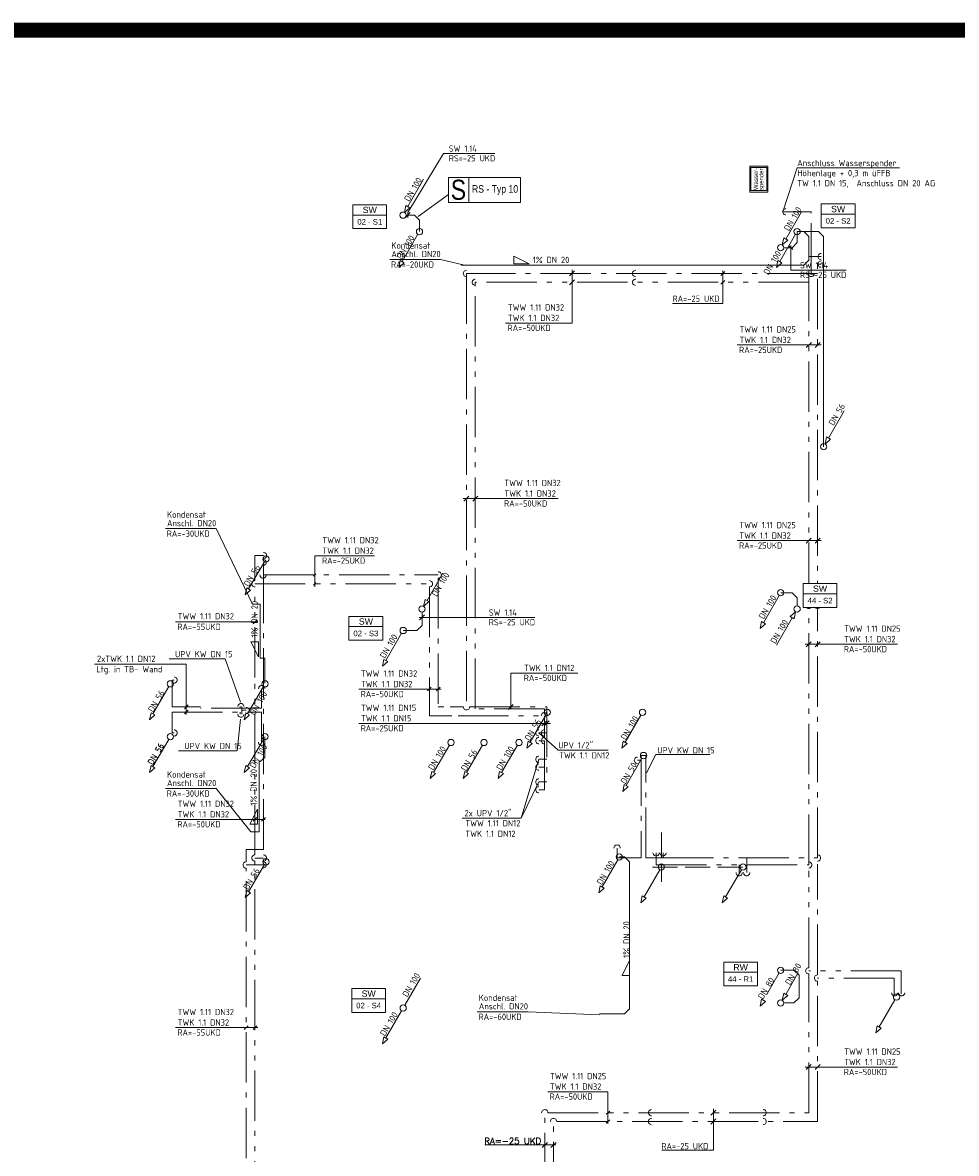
# Model space of a CAD drawing. Header units: metres. Extents: x -5 to 278, y -19 to 180.
# Tile 8 of 59: x 49 to 67, y 34 to 57. Entities that reach past the tile are written whole.
import ezdxf
from ezdxf.enums import TextEntityAlignment as Align

# ---------------------------------------------------------------- set-up
doc = ezdxf.new("R2010")
doc.units = ezdxf.units.M
doc.header["$LTSCALE"] = 0.1
for name, pattern in [('_PGMM_Ge_2Pkt', [16, 10, -2, 0, -2, 0, -2]), ('_PGMM_Ge_Ku', [6.5, 5, -1.5]), ('_PGMM_Ge_Pkt', [14, 10, -2, 0, -2])]:
    doc.linetypes.add(name, pattern=pattern)
doc.layers.get('0').update_dxf_attribs({"linetype": 'CONTINUOUS', "lineweight": 20})
for name, color, linetype, lineweight in [('A_TWW Bereiter_6', 4, 'CONTINUOUS', 20), ('S_Kaltwasser', 90, '_PGMM_Ge_Pkt', 20), ('S_Kondensat', 23, 'CONTINUOUS', 20), ('S_Kondensat TXT', 23, 'CONTINUOUS', 20), ('S_Regenwasser', 162, '_PGMM_Ge_Ku', 20), ('S_Regenwasser TXT', 162, 'CONTINUOUS', 20), ('S_Schmutzwasser', 34, 'CONTINUOUS', 20), ('S_Schmutzwasser TXT', 34, 'CONTINUOUS', 20), ('S_Stempel Schott', 125, 'CONTINUOUS', 20), ('S_TXT Strang RW', 140, 'CONTINUOUS', 20), ('S_TXT Strang SW', 30, 'CONTINUOUS', 20), ('S_TXT_W+K+Z', 125, 'CONTINUOUS', 20), ('S_Warmwasser', 10, '_PGMM_Ge_2Pkt', 20), ('S_Wasserspender', 210, 'CONTINUOUS', 20)]:
    doc.layers.add(name, color=color, linetype=linetype, lineweight=lineweight)
doc.styles.add('ACS_ISOCT', font='ISOCT')
doc.styles.add('Arial', font='arial.ttf')
doc.styles.add('ARIAL_NARROW', font='ARIALN.TTF')
doc.styles.add('Romans 2.0 mm', font='romans.shx', dxfattribs={"height": 2})
doc.styles.get("Standard").update_dxf_attribs({"font": 'isocp.shx', "height": 0.001})

# ---------------------------------------------------------------- blocks, each defined once
blk = doc.blocks.new('Wasserspender')
at = {"color": 0, "linetype": 'ByBlock'}
for points in [[(0, -0.36), (0.515, -0.36), (0.515, 0), (0, 0)], [(0.031, -0.022), (0.484, -0.022), (0.484, -0.338), (0.031, -0.338)]]:
    blk.add_lwpolyline(points, close=True, dxfattribs=at)
at = {"color": 0, "linetype": 'ByBlock', "insert": (0.038, -0.077), "char_height": 0.085, "attachment_point": 1, "rotation": 360, "line_spacing_factor": 0.78, "style": 'Arial'}
blk.add_mtext('Wasser-\\Pspender', dxfattribs=at)
blk = doc.blocks.new('*U26')
at = {"color": 0, "linetype": 'ByBlock'}
blk.add_wipeout([(0, 0), (0.671, 0), (0.671, -0.473), (0, -0.473)], dxfattribs=at)
blk.add_lwpolyline([(0, 0), (0.671, 0), (0.671, -0.473), (0, -0.473)], close=True, dxfattribs=at)
blk.add_lwpolyline([(0, -0.203), (0.671, -0.203)], dxfattribs=at)
blk.add_lwpolyline([(0, -0.203), (0.671, -0.203)], dxfattribs=at)
at = {"color": 0, "linetype": 'ByBlock', "insert": (0.336, -0.102), "char_height": 0.125, "width": 0.20598, "attachment_point": 5, "style": 'ACS_ISOCT'}
blk.add_mtext('{\\fArial|b0|i0|c0|p34;SW}', dxfattribs=at)
at = {"color": 0, "linetype": 'ByBlock', "style": 'Arial'}
blk.add_attdef('STRANG_NR.', text='', height=0.11, dxfattribs=at).set_placement((0.336, -0.338), align=Align.MIDDLE_CENTER)
blk = doc.blocks.new('*U29')
at = {"color": 0, "linetype": 'ByBlock'}
blk.add_wipeout([(0, 0), (0.671, 0), (0.671, -0.473), (0, -0.473)], dxfattribs=at)
blk.add_lwpolyline([(0, 0), (0.671, 0), (0.671, -0.473), (0, -0.473)], close=True, dxfattribs=at)
blk.add_lwpolyline([(0, -0.203), (0.671, -0.203)], dxfattribs=at)
blk.add_lwpolyline([(0, -0.203), (0.671, -0.203)], dxfattribs=at)
at = {"color": 0, "linetype": 'ByBlock', "insert": (0.336, -0.102), "char_height": 0.125, "width": 0.20598, "attachment_point": 5, "style": 'ACS_ISOCT'}
blk.add_mtext('{\\fArial|b0|i0|c0|p34;SW}', dxfattribs=at)
at = {"color": 0, "linetype": 'ByBlock', "style": 'Arial'}
blk.add_attdef('STRANG_NR.', text='', height=0.11, dxfattribs=at).set_placement((0.336, -0.338), align=Align.MIDDLE_CENTER)
blk = doc.blocks.new('*U27')
at = {"color": 0, "linetype": 'ByBlock'}
blk.add_wipeout([(0, 0), (0.671, 0), (0.671, -0.473), (0, -0.473)], dxfattribs=at)
blk.add_lwpolyline([(0, 0), (0.671, 0), (0.671, -0.473), (0, -0.473)], close=True, dxfattribs=at)
blk.add_lwpolyline([(0, -0.203), (0.671, -0.203)], dxfattribs=at)
blk.add_lwpolyline([(0, -0.203), (0.671, -0.203)], dxfattribs=at)
at = {"color": 0, "linetype": 'ByBlock', "insert": (0.336, -0.102), "char_height": 0.125, "width": 0.20598, "attachment_point": 5, "style": 'ACS_ISOCT'}
blk.add_mtext('{\\fArial|b0|i0|c0|p34;RW}', dxfattribs=at)
at = {"color": 0, "linetype": 'ByBlock', "style": 'Arial'}
blk.add_attdef('STRANG_NR.', text='', height=0.11, dxfattribs=at).set_placement((0.336, -0.338), align=Align.MIDDLE_CENTER)

msp = doc.modelspace()

# ---------------------------------------------------------------- linework, layer by layer
at = {"layer": 'A_TWW Bereiter_6', "const_width": 0.3}
msp.add_lwpolyline([(22.25, 56.501), (131.6, 56.501), (131.6, 7.151), (22.25, 7.151)], close=True, dxfattribs=at)
at = {"layer": 'S_Kaltwasser'}
for p, q in [((63.789, 52.893), (64.352, 52.893)), ((64.352, 51.668), (64.352, 52.893)), ((64.48, 51.853), (64.55, 51.853)), ((64.48, 40.06), (64.48, 51.853)), ((57.508, 51.668), (57.508, 43.057)), ((64.48, 51.668), (57.508, 51.668)), ((53.475, 45.679), (53.475, 45.927)), ((53.476, 45.678), (56.947, 45.678)), ((53.476, 40.221), (53.476, 45.678)), ((56.947, 45.615), (56.947, 43.057)), ((51.661, 43.59), (51.7, 43.59)), ((51.661, 43.059), (51.661, 43.59)), ((53.439, 43.033), (53.439, 43.413)), ((51.661, 43.059), (52.225, 43.059)), ((51.661, 42.953), (51.661, 42.54)), ((51.661, 42.953), (53.439, 42.953)), ((53.439, 43.033), (52.225, 43.032)), ((53.011, 42.953), (53.011, 42.914)), ((53.012, 43.065), (53.012, 43.033)), ((53.048, 43.064), (53.048, 42.914)), ((53.048, 42.989), (53.132, 42.989)), ((53.439, 42.354), (53.439, 42.953)), ((53.439, 42.354), (53.439, 42.953)), ((56.947, 43.057), (57.06, 43.057)), ((57.185, 43.057), (57.445, 43.057)), ((57.57, 43.057), (59.101, 43.057)), ((59.101, 43.057), (59.101, 41.569)), ((51.661, 42.54), (51.7, 42.54)), ((59.102, 42.541), (58.945, 42.541)), ((59.101, 42.016), (58.945, 42.016)), ((60.904, 41.996), (60.978, 41.996)), ((59.101, 41.566), (58.945, 41.566)), ((53.132, 39.98), (53.132, 40.221)), ((53.132, 40.221), (53.476, 40.221)), ((61.412, 40.159), (61.412, 40.056)), ((61.412, 40.056), (64.48, 40.056)), ((63.074, 39.764), (63.074, 40.056)), ((53.467, 39.918), (53.132, 39.918)), ((53.132, 31.095), (53.132, 39.855)), ((64.48, 37.732), (64.48, 39.935)), ((66.005, 37.67), (64.48, 37.67)), ((64.48, 34.82), (64.48, 37.607)), ((66.005, 37.359), (66.005, 37.67)), ((59.237, 33.418), (59.237, 34.82)), ((59.3, 34.82), (64.48, 34.82))]:
    msp.add_line(p, q, dxfattribs=at)
msp.add_lwpolyline([(61.412, 40.056), (61.069, 40.056), (61.069, 42.091), (60.978, 42.091), (60.978, 40.056), (60.5, 40.056), (60.5, 40.253)], dxfattribs=at)
at = {"layer": 'S_Kaltwasser', "linetype": 'Continuous', "extrusion": (0, 0, -1)}
for centre, major_axis, start_param, end_param in [((63.852, 52.894), (-0.0442, 0.0442), 3.923368, 7.080795), ((64.552, 51.853), (-0.0442, 0.0442), 3.923368, 7.080795), ((57.507, 51.668), (-0.0442, 0.0442), 3.923368, 7.080795), ((60.868, 51.668), (-0.0442, 0.0442), 3.923368, 7.080795), ((64.352, 51.668), (-0.0442, -0.0442), 3.923368, 7.080795), ((51.7, 43.59), (-0.0442, 0.0442), 0.781775, 3.939203), ((51.7, 43.59), (0.0442, 0.0442), -0.789021, 2.368406), ((53.028, 42.913), (0, -0.0625), 4.708766, 7.866194), ((57.508, 43.058), (-0.0442, -0.0442), 3.923368, 7.080795), ((51.7, 42.54), (-0.0442, 0.0442), 0.781775, 3.939203), ((51.7, 42.54), (0.0442, 0.0442), -0.789021, 2.368406), ((58.945, 42.541), (0.0442, -0.0442), 0.781775, 3.939203), ((59.056, 42.541), (0.0442, -0.0442), 0.781775, 3.939203), ((58.945, 42.016), (0.0442, -0.0442), 0.781775, 3.939203), ((58.945, 41.566), (0.0442, -0.0442), 0.781775, 3.939203), ((63.401, 34.82), (-0.0442, 0.0442), 0.781775, 3.939203)]:
    msp.add_ellipse(centre, major_axis=major_axis, ratio=1, start_param=start_param, end_param=end_param, dxfattribs=at)
at = {"layer": 'S_Kaltwasser', "linetype": 'Continuous'}
for centre, major_axis in [((53.467, 45.927), (0.0625, 0)), ((53.467, 45.678), (0, -0.0625)), ((56.947, 45.678), (0.0625, 0)), ((64.48, 45.072), (0, -0.0625)), ((53.441, 43.42), (0, 0.0625)), ((53.028, 43.063), (0, 0.0625)), ((53.132, 42.984), (0.0625, 0)), ((53.439, 42.354), (0, -0.0625)), ((60.904, 41.996), (-0.0625, 0)), ((60.5, 40.253), (0, 0.0625)), ((61.412, 40.159), (0, -0.0625)), ((64.48, 40.056), (0.0625, 0)), ((53.132, 39.917), (-0.0625, 0)), ((53.467, 39.918), (0.0625, 0)), ((63.074, 39.764), (0, -0.0625)), ((64.48, 37.67), (-0.0625, 0)), ((66.014, 37.379), (0, -0.0625)), ((59.237, 34.82), (0, 0.0625)), ((61.185, 34.82), (-0.0625, 0))]:
    msp.add_ellipse(centre, major_axis=major_axis, ratio=1, start_param=4.708766, end_param=7.866194, dxfattribs=at)
at = {"layer": 'S_Kondensat'}
for p, q in [((64.211, 52.5), (64.311, 52.4)), ((64.311, 51.93), (64.311, 52.4)), ((64.211, 51.83), (64.311, 51.93)), ((57.405, 51.83), (64.211, 51.83)), ((53.259, 45.1, 3.41), (53.409, 45.1, 3.41)), ((53.409, 45.1, 3.41), (53.409, 44.024)), ((53.409, 44.024), (53.505, 44.024)), ((53.505, 44.024), (53.505, 43.531)), ((53.505, 42.05), (53.505, 42.465)), ((53.387, 40.577, 3.41), (53.387, 41.973, -0.24)), ((53.387, 41.973, -0.24), (53.408, 41.973, -0.24)), ((53.232, 40.577, 3.41), (53.387, 40.577, 3.41)), ((60.649, 40.078), (60.545, 40.076)), ((60.649, 40.078), (60.749, 39.98)), ((60.749, 37.058), (60.749, 39.98)), ((60.149, 36.958), (60.649, 36.958)), ((60.649, 36.958), (60.749, 37.058))]:
    msp.add_line(p, q, dxfattribs=at)
at = {"layer": 'S_Kondensat', "extrusion": (0, -0.636663, 0.771142)}
msp.add_line((53.408, 41.973, -0.24), (53.505, 42.05), dxfattribs=at)
at = {"layer": 'S_Kondensat TXT'}
for p, q in [((55.983, 51.945), (56.992, 51.945)), ((56.992, 51.945), (57.468, 51.83)), ((58.45, 51.86), (58.45, 52.01)), ((58.45, 52.01), (58.75, 51.86)), ((58.45, 51.86), (58.75, 51.86)), ((51.527, 46.599, 3.41), (52.537, 46.599, 3.41)), ((52.537, 46.599, 3.41), (53.259, 45.1, 3.41)), ((53.376, 44.351), (53.226, 44.351)), ((53.226, 44.351), (53.376, 44.051)), ((53.376, 44.351), (53.376, 44.051)), ((51.527, 41.436, 3.41), (52.537, 41.436, 3.41)), ((52.537, 41.436, 3.41), (53.227, 40.577, 3.41)), ((53.207, 40.727, 3.09), (53.357, 41.027, 3.09)), ((53.357, 40.727, 3.09), (53.357, 41.027, 3.09)), ((53.357, 40.727, 3.09), (53.207, 40.727, 3.09)), ((60.599, 37.722), (60.749, 38.022)), ((60.749, 37.722), (60.599, 37.722)), ((57.72, 37), (58.73, 37)), ((58.73, 37), (60.149, 36.937))]:
    msp.add_line(p, q, dxfattribs=at)
at = {"layer": 'S_Regenwasser'}
for p, q in [((61.38, 40.561), (61.38, 39.579)), ((63, 39.876), (61.1, 39.876)), ((63.719, 37.771), (63.406, 37.23)), ((63.75, 37.826), (64.013, 37.826)), ((63.849, 37.346), (64.161, 37.888)), ((64.113, 37.726), (64.013, 37.826)), ((64.113, 37.725), (64.113, 37.275)), ((63.781, 37.23), (63.81, 37.369)), ((63.888, 37.324), (63.781, 37.23)), ((63.81, 37.369), (63.888, 37.324)), ((63.339, 37.113), (63.367, 37.252)), ((63.445, 37.207), (63.339, 37.113)), ((63.367, 37.252), (63.445, 37.207)), ((63.812, 37.175), (64.013, 37.175)), ((64.013, 37.175), (64.113, 37.275))]:
    msp.add_line(p, q, dxfattribs=at)
at = {"layer": 'S_Regenwasser', "linetype": 'Continuous'}
for centre in [(63.75, 37.825), (63.75, 37.175)]:
    msp.add_ellipse(centre, major_axis=(0, 0.0625), ratio=1, start_param=-1.570796, end_param=4.712389, dxfattribs=at)
at = {"layer": 'S_Schmutzwasser'}
for p, q in [((56.344, 52.997), (56.656, 53.538)), ((56.276, 52.88), (56.305, 53.019)), ((56.305, 53.019), (56.383, 52.974)), ((56.383, 52.974), (56.276, 52.88)), ((56.307, 52.826), (56.475, 52.826)), ((56.475, 52.826), (56.575, 52.726)), ((63.849, 52.351), (64.161, 52.892)), ((56.575, 52.5), (56.575, 52.726)), ((56.544, 52.446), (56.231, 51.905)), ((64.044, 52.446), (63.731, 51.905)), ((63.781, 52.234), (63.81, 52.374)), ((63.81, 52.374), (63.888, 52.329)), ((64.075, 52.28), (64.075, 52.5)), ((64.211, 52.5), (64.075, 52.5)), ((63.888, 52.329), (63.781, 52.234)), ((63.812, 52.18), (63.975, 52.18)), ((63.975, 52.18), (64.075, 52.28)), ((56.164, 51.788), (56.192, 51.927)), ((56.192, 51.927), (56.27, 51.882)), ((63.664, 51.788), (63.692, 51.927)), ((63.692, 51.927), (63.77, 51.882)), ((56.27, 51.882), (56.164, 51.788)), ((63.77, 51.882), (63.664, 51.788)), ((64.7, 48.396), (65.012, 48.937)), ((64.632, 48.279), (64.661, 48.419)), ((64.739, 48.374), (64.632, 48.279)), ((64.661, 48.419), (64.739, 48.374)), ((53.494, 45.941), (53.181, 45.4)), ((56.724, 45.171), (57.036, 45.712)), ((53.114, 45.283), (53.142, 45.422)), ((53.142, 45.422), (53.22, 45.377)), ((53.22, 45.377), (53.114, 45.283)), ((56.656, 45.054), (56.685, 45.194)), ((56.685, 45.194), (56.763, 45.149)), ((63.719, 45.271), (63.406, 44.73)), ((63.75, 45.325), (63.975, 45.325)), ((63.975, 45.325), (64.075, 45.225)), ((64.075, 45.063), (64.075, 45.225)), ((56.625, 44.938), (56.625, 44.675)), ((56.763, 45.149), (56.656, 45.054)), ((63.937, 44.85), (64.044, 44.944)), ((64.044, 44.944), (64.015, 44.805)), ((63.339, 44.613), (63.367, 44.752)), ((63.445, 44.707), (63.339, 44.613)), ((63.367, 44.752), (63.445, 44.707)), ((63.976, 44.827), (63.664, 44.286)), ((64.015, 44.805), (63.937, 44.85)), ((56.219, 44.521), (55.906, 43.98)), ((56.25, 44.575), (56.525, 44.575)), ((56.625, 44.675), (56.525, 44.575)), ((55.839, 43.863), (55.867, 44.002)), ((55.945, 43.957), (55.839, 43.863)), ((55.867, 44.002), (55.945, 43.957)), ((51.594, 43.461), (51.281, 42.92)), ((53.474, 43.461), (53.161, 42.92)), ((51.214, 42.803), (51.242, 42.942)), ((51.242, 42.942), (51.32, 42.897)), ((53.094, 42.803), (53.122, 42.942)), ((53.122, 42.942), (53.2, 42.897)), ((51.32, 42.897), (51.214, 42.803)), ((53.2, 42.897), (53.094, 42.803)), ((59.084, 42.896), (58.771, 42.355)), ((60.974, 42.896), (60.661, 42.355)), ((51.594, 42.411), (51.281, 41.87)), ((53.474, 42.411), (53.161, 41.87)), ((57.169, 42.296), (56.856, 41.754)), ((57.824, 42.296), (57.511, 41.754)), ((58.519, 42.296), (58.206, 41.754)), ((58.704, 42.238), (58.732, 42.377)), ((58.81, 42.332), (58.704, 42.238)), ((58.732, 42.377), (58.81, 42.332)), ((60.594, 42.238), (60.622, 42.377)), ((60.7, 42.332), (60.594, 42.238)), ((60.622, 42.377), (60.7, 42.332)), ((60.994, 42.037), (60.681, 41.496)), ((51.214, 41.753), (51.242, 41.892)), ((51.32, 41.847), (51.214, 41.753)), ((51.242, 41.892), (51.32, 41.847)), ((53.094, 41.753), (53.122, 41.892)), ((53.2, 41.847), (53.094, 41.753)), ((53.122, 41.892), (53.2, 41.847)), ((56.789, 41.637), (56.817, 41.777)), ((56.895, 41.732), (56.789, 41.637)), ((56.817, 41.777), (56.895, 41.732)), ((57.444, 41.637), (57.472, 41.777)), ((57.55, 41.732), (57.444, 41.637)), ((57.472, 41.777), (57.55, 41.732)), ((58.139, 41.637), (58.167, 41.777)), ((58.245, 41.732), (58.139, 41.637)), ((58.167, 41.777), (58.245, 41.732)), ((60.614, 41.379), (60.642, 41.518)), ((60.72, 41.473), (60.614, 41.379)), ((60.642, 41.518), (60.72, 41.473)), ((60.514, 40.022), (60.201, 39.48)), ((53.494, 39.926), (53.181, 39.385)), ((61.349, 39.822), (61.036, 39.281)), ((62.969, 39.822), (62.656, 39.281)), ((53.114, 39.268), (53.142, 39.407)), ((53.22, 39.362), (53.114, 39.268)), ((53.142, 39.407), (53.22, 39.362)), ((60.134, 39.364), (60.162, 39.503)), ((60.24, 39.458), (60.134, 39.364)), ((60.162, 39.503), (60.24, 39.458)), ((60.969, 39.164), (60.997, 39.303)), ((61.075, 39.258), (60.969, 39.164)), ((60.997, 39.303), (61.075, 39.258)), ((62.589, 39.164), (62.617, 39.303)), ((62.695, 39.258), (62.589, 39.164)), ((62.617, 39.303), (62.695, 39.258)), ((56.594, 37.67), (56.281, 37.129)), ((66.019, 37.239), (65.706, 36.698)), ((56.219, 37.021), (55.906, 36.48)), ((65.639, 36.581), (65.667, 36.72)), ((65.745, 36.675), (65.639, 36.581)), ((65.667, 36.72), (65.745, 36.675)), ((55.867, 36.502), (55.839, 36.363)), ((55.839, 36.363), (55.945, 36.457)), ((55.945, 36.457), (55.867, 36.502))]:
    msp.add_line(p, q, dxfattribs=at)
msp.add_lwpolyline([(64.601, 48.225), (64.601, 52.4), (64.501, 52.5), (64.075, 52.5)], dxfattribs=at)
at = {"layer": 'S_Schmutzwasser', "linetype": 'Continuous'}
for centre in [(56.245, 52.826), (56.575, 52.5), (64.075, 52.5), (63.75, 52.18), (64.601, 48.225), (53.525, 45.995), (56.625, 45), (56.25, 44.575), (51.625, 43.515), (53.505, 43.515), (59.115, 42.95), (61.005, 42.95), (51.625, 42.465), (53.505, 42.465), (57.2, 42.35), (57.855, 42.35), (58.55, 42.35), (53.525, 39.98), (60.545, 40.076), (61.38, 39.876), (63, 39.876), (66.05, 37.293), (56.25, 37.075)]:
    msp.add_ellipse(centre, major_axis=(0, 0.0625), ratio=1, start_param=-1.570796, end_param=4.712389, dxfattribs=at)
at = {"layer": 'S_Schmutzwasser'}
for centre in [(63.75, 45.325), (64.075, 45), (61.025, 42.091)]:
    msp.add_ellipse(centre, major_axis=(0, 0.0625), ratio=1, start_param=-1.570796, end_param=4.712389, dxfattribs=at)
at = {"layer": 'S_Schmutzwasser TXT'}
for p, q in [((57.05, 54.051), (56.341, 52.879)), ((57.05, 54.051), (58.071, 54.051)), ((56.292, 52.776), (56.391, 52.876)), ((56.341, 52.879), (56.341, 52.779)), ((63.987, 52.143), (63.912, 52.217)), ((63.95, 51.734), (63.95, 52.223)), ((63.95, 51.734), (65.047, 51.734)), ((56.566, 44.834), (58.865, 44.834)), ((56.575, 44.784), (56.675, 44.884))]:
    msp.add_line(p, q, dxfattribs=at)
at = {"layer": 'S_Stempel Schott'}
for p, q in [((57.554, 53.577), (57.554, 53.077)), ((56.545, 52.8), (57.154, 53.238))]:
    msp.add_line(p, q, dxfattribs=at)
msp.add_lwpolyline([(57.154, 53.577), (58.581, 53.577), (58.581, 53.077), (57.154, 53.077)], close=True, dxfattribs=at)
at = {"layer": 'S_TXT_W+K+Z'}
for p, q in [((64.074, 53.769), (63.789, 52.893)), ((64.074, 53.769), (66.108, 53.769)), ((59.554, 51.618), (59.654, 51.717)), ((59.604, 50.683), (59.604, 51.739)), ((62.563, 51.63), (62.638, 51.705)), ((62.6, 51.07), (62.6, 51.726)), ((59.554, 51.443), (59.654, 51.542)), ((62.563, 51.455), (62.638, 51.53)), ((61.6, 51.07), (62.6, 51.07)), ((59.604, 50.683), (58.286, 50.683)), ((64.555, 50.247), (62.886, 50.247)), ((64.258, 50.198), (64.358, 50.297)), ((64.433, 50.198), (64.533, 50.297)), ((59.329, 47.196), (57.445, 47.196)), ((57.458, 47.146), (57.557, 47.246)), ((57.633, 47.146), (57.732, 47.246)), ((64.553, 46.36), (62.884, 46.36)), ((64.256, 46.311), (64.356, 46.41)), ((64.431, 46.311), (64.531, 46.41)), ((54.493, 46.06), (54.493, 45.442)), ((54.493, 46.06), (55.684, 46.06)), ((54.468, 45.653), (54.517, 45.703)), ((54.468, 45.478), (54.517, 45.528)), ((51.73, 44.746), (53.366, 44.746)), ((53.269, 44.709), (53.344, 44.783)), ((66.071, 44.302), (64.238, 44.302)), ((64.256, 44.252), (64.356, 44.352)), ((64.431, 44.252), (64.531, 44.352)), ((50.12, 43.904), (51.894, 43.904)), ((50.169, 43.904), (51.943, 43.904)), ((51.605, 44.011), (52.717, 44.011)), ((51.943, 43.904), (51.943, 42.905)), ((52.717, 44.011), (53.021, 43.15)), ((59.721, 43.73), (58.388, 43.73)), ((58.388, 43.73), (58.388, 43.009)), ((55.37, 43.41), (57.006, 43.41)), ((56.734, 43.373), (56.809, 43.447)), ((56.909, 43.373), (56.984, 43.447)), ((51.905, 43.021), (51.98, 43.096)), ((51.906, 42.919), (51.98, 42.993)), ((58.338, 43.007), (58.438, 43.107)), ((52.951, 42.187), (53.02, 42.811)), ((59.177, 42.73), (55.37, 42.73)), ((59.006, 42.68), (59.106, 42.78)), ((59.052, 42.68), (59.151, 42.78)), ((59.332, 42.195), (58.945, 42.541)), ((51.789, 42.185), (52.948, 42.185)), ((58.945, 42.016), (58.593, 40.846)), ((60.325, 42.195), (59.332, 42.195)), ((61.268, 42.114), (61.081, 41.745)), ((62.349, 42.114), (61.268, 42.114)), ((58.593, 40.846), (58.945, 41.566)), ((51.73, 40.823), (53.512, 40.823)), ((53.269, 40.786), (53.344, 40.86)), ((53.438, 40.786), (53.513, 40.86)), ((58.593, 40.846), (57.42, 40.846)), ((51.73, 36.686), (53.366, 36.686)), ((53.094, 36.649), (53.169, 36.723)), ((53.269, 36.649), (53.344, 36.723)), ((64.256, 35.851), (64.355, 35.951)), ((64.431, 35.851), (64.53, 35.951)), ((66.071, 35.901), (64.238, 35.901)), ((60.317, 35.413), (59.123, 35.413)), ((60.317, 35.413), (60.317, 34.771)), ((62.361, 34.944), (62.463, 35.046)), ((62.412, 34.253), (62.412, 35.07)), ((60.282, 34.965), (60.353, 35.026)), ((60.282, 34.79), (60.353, 34.851)), ((62.361, 34.769), (62.463, 34.871)), ((59.011, 34.304), (59.114, 34.406)), ((59.184, 34.304), (59.286, 34.406)), ((57.871, 34.355), (59.284, 34.355)), ((61.389, 34.253), (62.412, 34.253))]:
    msp.add_line(p, q, dxfattribs=at)
at = {"layer": 'S_Warmwasser'}
for p, q in [((64.55, 52.002), (64.306, 52.002)), ((64.306, 39.922), (64.306, 52.002)), ((64.306, 51.493), (57.682, 51.493)), ((53.475, 46.064), (53.307, 46.064)), ((53.307, 45.566), (53.307, 46.064)), ((53.307, 45.503), (56.772, 45.503)), ((53.307, 43.642), (53.307, 45.441)), ((56.772, 45.441), (56.772, 42.882)), ((53.307, 40.118), (53.307, 43.642)), ((56.772, 42.882), (57.215, 42.882)), ((57.34, 42.882), (58.993, 42.882)), ((59.056, 42.882), (59.056, 42.441)), ((59.056, 42.386), (58.945, 42.386)), ((59.056, 42.386), (59.055, 41.411)), ((59.056, 41.861), (58.945, 41.861)), ((59.055, 41.411), (58.945, 41.411)), ((53.475, 40.055), (53.307, 40.055)), ((53.307, 31.233), (53.307, 39.993)), ((61.275, 40.159), (61.275, 39.917)), ((61.275, 39.917), (64.306, 39.917)), ((62.924, 39.764), (62.924, 39.917)), ((64.306, 37.876), (64.306, 39.797)), ((66.142, 37.814), (64.306, 37.814)), ((64.306, 34.995), (64.306, 37.751)), ((66.142, 37.358), (66.142, 37.814)), ((59.063, 33.593), (59.063, 34.995)), ((59.125, 34.995), (64.306, 34.995))]:
    msp.add_line(p, q, dxfattribs=at)
msp.add_lwpolyline([(59.056, 42.945), (59.056, 43.017), (57.682, 43.017), (57.682, 51.493)], dxfattribs=at)
at = {"layer": 'S_Warmwasser', "linetype": 'Continuous', "extrusion": (0, 0, -1)}
for centre, major_axis, start_param, end_param in [((64.552, 52.003), (-0.0442, 0.0442), 3.923368, 7.080795), ((57.682, 51.493), (-0.0442, 0.0442), 3.923368, 7.080795), ((60.868, 51.493), (-0.0442, 0.0442), 3.923368, 7.080795), ((58.945, 42.386), (0.0442, -0.0442), 0.781775, 3.939203), ((59.056, 42.386), (0.0442, -0.0442), 0.781775, 3.939203), ((58.945, 41.861), (0.0442, -0.0442), 0.781775, 3.939203), ((58.945, 41.411), (0.0442, -0.0442), 0.781775, 3.939203), ((63.401, 34.995), (-0.0442, 0.0442), 0.781775, 3.939203)]:
    msp.add_ellipse(centre, major_axis=major_axis, ratio=1, start_param=start_param, end_param=end_param, dxfattribs=at)
at = {"layer": 'S_Warmwasser', "linetype": 'Continuous'}
for centre, major_axis, start_param, end_param in [((53.475, 46.064), (0.0625, 0), 4.708766, 7.866194), ((53.307, 45.503), (-0.0625, 0), 4.708766, 7.866194), ((56.772, 45.503), (0.0625, 0), 4.708766, 7.866194), ((64.306, 45.072), (0, -0.0625), 4.708766, 7.866194), ((59.056, 42.882), (-0.0442, 0.0442), 3.923368, 7.080795), ((53.307, 40.055), (-0.0625, 0), 4.708766, 7.866194), ((53.475, 40.055), (0.0625, 0), 4.708766, 7.866194), ((61.275, 40.159), (0, -0.0625), 4.708766, 7.866194), ((62.924, 39.764), (0, -0.0625), 4.708766, 7.866194), ((64.306, 39.917), (0.0625, 0), 4.708766, 7.866194), ((64.306, 37.814), (-0.0625, 0), 4.708766, 7.866194), ((66.151, 37.379), (0, -0.0625), 4.708766, 7.866194), ((59.063, 34.995), (0, 0.0625), 4.708766, 7.866194), ((61.185, 34.995), (-0.0625, 0), 4.708766, 7.866194)]:
    msp.add_ellipse(centre, major_axis=major_axis, ratio=1, start_param=start_param, end_param=end_param, dxfattribs=at)

# ---------------------------------------------------------------- block references
at = {"layer": 'S_Wasserspender', "rotation": 90}
msp.add_blockref('Wasserspender', (63.133, 53.286), dxfattribs=at)

# ---------------------------------------------------------------- texts
at = {"layer": 'S_Kondensat TXT', "lineweight": 30}
for s, p in [('Anschl. DN20', (56.016, 51.992)), ('RA=-20UKD', (56.01, 51.783)), ('1%%% DN 20', (58.824, 51.875)), ('Kondensat', (57.753, 37.216)), ('Anschl. DN20', (57.753, 37.047)), ('RA=-60UKD', (57.748, 36.838))]:
    msp.add_text(s, height=0.125, dxfattribs=at).set_placement(p)
at = {"layer": 'S_Kondensat TXT'}
for s, p in [('Kondensat', (56.016, 52.161)), ('Kondensat', (51.56, 46.815, 3.41)), ('Anschl. DN20', (51.56, 46.645, 3.41)), ('RA=-30UKD', (51.554, 46.437, 3.41)), ('Kondensat', (51.56, 41.652, 3.41)), ('Anschl. DN20', (51.56, 41.483, 3.41)), ('RA=-30UKD', (51.554, 41.274, 3.41))]:
    msp.add_text(s, height=0.125, dxfattribs=at).set_placement(p)
for p in [(53.36, 44.435), (53.342, 41.096, 3.09)]:
    msp.add_text('1%%% DN 20', height=0.125, rotation=90, dxfattribs=at).set_placement(p)
at = {"layer": 'S_Kondensat TXT', "lineweight": 30}
msp.add_text('1%%% DN 20', height=0.125, rotation=90, dxfattribs=at).set_placement((60.749, 38.072))
at = {"layer": 'S_Regenwasser TXT', "lineweight": -3}
for p in [(63.935, 37.52), (63.396, 37.237)]:
    msp.add_text('DN 80', height=0.125, rotation=59.2913, dxfattribs=at).set_placement(p)
at = {"layer": 'S_Schmutzwasser TXT'}
for s, p in [('SW 1.14', (57.157, 54.086)), ('RS=-25 UKD', (57.157, 53.894)), ('SW 1.14', (64.133, 51.769)), ('RS=-25 UKD', (64.133, 51.577)), ('SW 1.14', (57.951, 44.869)), ('RS=-25 UKD', (57.951, 44.678))]:
    msp.add_text(s, height=0.125, dxfattribs=at).set_placement(p)
for s, p in [('DN 100', (56.369, 53.084)), ('DN 100', (63.912, 52.5)), ('DN 100', (56.222, 51.937)), ('DN 100', (63.505, 51.627)), ('DN 56', (64.798, 48.635)), ('DN 56', (53.181, 45.435)), ('DN 100', (56.916, 45.239)), ('DN 100', (63.411, 44.787)), ('DN 100', (63.642, 44.3)), ('DN 100', (55.886, 44.01)), ('DN 56', (51.282, 42.942)), ('DN 100', (53.299, 42.877)), ('DN 100', (60.671, 42.387)), ('DN 56', (58.764, 42.37)), ('DN 56', (51.269, 41.894)), ('DN 56', (51.278, 41.891)), ('DN 100', (53.301, 41.825)), ('DN 100', (56.846, 41.787)), ('DN 100', (58.199, 41.786)), ('DN 56', (57.497, 41.771)), ('DN 50', (60.667, 41.513)), ('DN 100', (60.194, 39.512)), ('DN 56', (53.172, 39.41)), ('DN 100', (56.333, 37.282)), ('DN 100', (55.89, 36.506))]:
    msp.add_text(s, height=0.125, rotation=59.2913, dxfattribs=at).set_placement(p)
at = {"layer": 'S_Stempel Schott', "style": 'ARIAL_NARROW'}
for s, height, p in [('S', 0.4, (57.195, 53.131)), ('RS - Typ 10', 0.15, (57.617, 53.272))]:
    msp.add_text(s, height=height, dxfattribs=at).set_placement(p)
at = {"layer": 'S_TXT_W+K+Z'}
for s, p in [('Anschluss Wasserspender ', (64.078, 53.799)), ('Höhenlage + 0,3 m üFFB', (64.078, 53.599)), ('TW 1.1 DN 15,  Anschluss DN 20 AG ', (64.078, 53.399)), ('RA=-25 UKD', (61.601, 51.104)), ('RA=-50UKD', (58.324, 50.523)), ('RA=-25UKD', (62.924, 50.087)), ('RA=-50UKD', (58.255, 47.036)), ('RA=-25UKD', (62.922, 46.201)), ('RA=-25UKD', (54.639, 45.9)), ('RA=-55UKD', (51.766, 44.586)), ('RA=-50UKD', (65.004, 44.142)), ('Ltg. in TB- Wand', (50.155, 43.744)), ('RA=-50UKD', (58.647, 43.57)), ('RA=-50UKD', (55.406, 43.25)), ('RA=-25UKD', (55.406, 42.57)), ('UPV 1/2"', (59.33, 42.232)), ('2x UPV 1/2"', (57.468, 40.883)), ('RA=-50UKD', (51.766, 40.663)), ('RA=-55UKD', (51.766, 36.526)), ('RA=-50UKD', (65.003, 35.741)), ('RA=-50UKD', (59.159, 35.253)), ('RA=-25 UKD', (61.38, 34.268))]:
    msp.add_text(s, height=0.125, dxfattribs=at).set_placement(p)
at = {"layer": 'S_TXT_W+K+Z', "style": 'Romans 2.0 mm'}
msp.add_text('RA=-25 UKD', height=0.125, dxfattribs=at).set_placement((57.861, 34.371))
at = {"layer": 'S_TXT_W+K+Z', "char_height": 0.125, "attachment_point": 1}
for s, insert, width in [('TWW 1.11 DN32\\PTWK 1.1 DN32', (58.33, 51.055), 13.51068), ('TWW 1.11 DN25\\PTWK 1.1 DN32', (62.93, 50.619), 13.51068), ('TWW 1.11 DN32\\PTWK 1.1 DN32', (58.261, 47.568), 13.51068), ('TWW 1.11 DN25\\PTWK 1.1 DN32', (62.928, 46.732), 13.51068), ('TWW 1.11 DN32\\PTWK 1.1 DN32', (54.646, 46.431), 13.51068), ('TWW 1.11 DN32', (51.772, 44.92), 13.51068), ('TWW 1.11 DN25\\PTWK 1.1 DN32', (65.01, 44.674), 13.51068), ('2xTWK 1.1 DN12', (50.169, 44.075), 13.55247), ('   UPV KW DN 15', (51.487, 44.168), 13.55247), ('\\PTWK 1.1 DN12', (58.653, 44.102), 13.51068), ('TWW 1.11 DN32\\PTWK 1.1 DN32', (55.412, 43.782), 13.51068), ('TWW 1.11 DN15\\PTWK 1.1 DN15', (55.412, 43.102), 13.51068), ('   UPV KW DN 15', (51.671, 42.343), 13.55247), ('UPV KW DN 15', (61.297, 42.258), 1.0383), ('TWK 1.1 DN12', (59.349, 42.157), 13.51068), ('TWW 1.11 DN32\\PTWK 1.1 DN32', (51.772, 41.195), 13.51068), ('TWW 1.11 DN12\\PTWK 1.1 DN12', (57.486, 40.808), 13.51068), ('TWW 1.11 DN32\\PTWK 1.1 DN32', (51.772, 37.058), 13.51068), ('TWW 1.11 DN25\\PTWK 1.1 DN32', (65.01, 36.273), 13.51068), ('TWW 1.11 DN25\\PTWK 1.1 DN32', (59.165, 35.785), 13.51068)]:
    msp.add_mtext(s, dxfattribs=dict(at, insert=insert, width=width))

# ---------------------------------------------------------------- next in the draw order: block references
at = {"layer": 'S_TXT Strang RW', "lineweight": -3}
msp.add_blockref('*U27', (62.617, 37.989), dxfattribs=at).add_auto_attribs({'STRANG_NR.': '44 - R1'})
at = {"layer": 'S_TXT Strang SW', "lineweight": -3}
for name, p, values in [('*U26', (55.251, 53.031), {'STRANG_NR.': '02 - S1'}), ('*U26', (64.554, 53.049), {'STRANG_NR.': '02 - S2'}), ('*U29', (64.195, 45.507), {'STRANG_NR.': '44 - S2'}), ('*U26', (55.174, 44.855), {'STRANG_NR.': '02 - S3'}), ('*U26', (55.229, 37.462), {'STRANG_NR.': '02 - S4'})]:
    msp.add_blockref(name, p, dxfattribs=at).add_auto_attribs(values)

doc.saveas('drawing.dxf')
